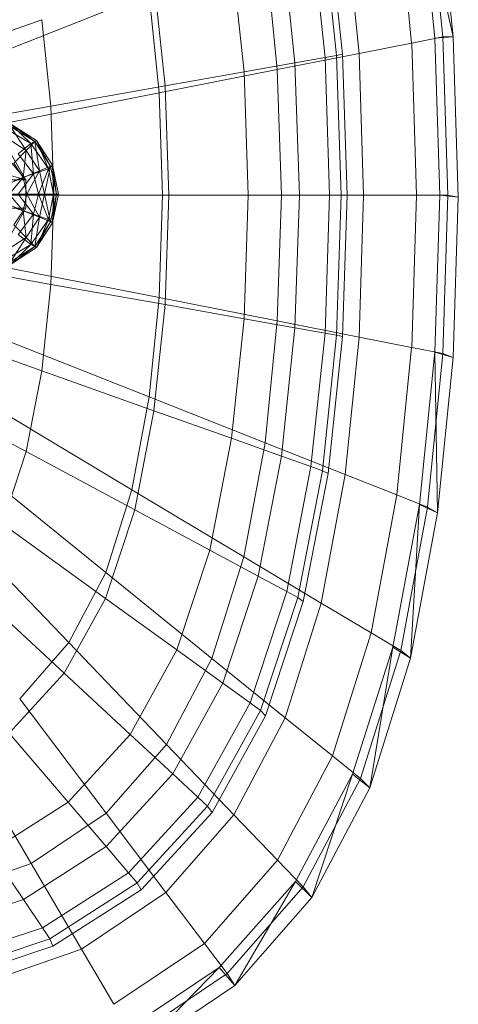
# Model space of a CAD drawing. Header units: metres. Extents: x 391.1 to 427.5, y 12.7 to 28.4.
# Tile 33 of 57: x 404.6464 to 404.7334, y 26.3803 to 26.5752. Entities that reach past the tile are written whole.
import ezdxf

# ---------------------------------------------------------------- set-up
doc = ezdxf.new("R2010")
doc.units = ezdxf.units.M
doc.layers.add('02_MOBILIARIO', color=7, linetype='Continuous', lineweight=18)
doc.layers.add('A-DETL-____-MBND', color=7, linetype='Continuous', lineweight=18)

# ---------------------------------------------------------------- blocks, each defined once
blk = doc.blocks.new('Family - Rentamans P1-154566-04_ELEC_P1')
at = {"layer": 'A-DETL-____-MBND', "color": 253, "true_color": 0xaaaaaa}
for p, q in [((0.26035, 0.21386), (0.2573, 0.24402)), ((0.26398, 0.21415), (0.2573, 0.24402)), ((0.26192, 0.2141), (0.25887, 0.24449)), ((0.26398, 0.21415), (0.26089, 0.24493)), ((0.25575, 0.21289), (0.25282, 0.2421)), ((0.24532, 0.21083), (0.24258, 0.23805)), ((0.2358, 0.23649), (0.23859, 0.21004)), ((0.23806, 0.23729), (0.24088, 0.21045)), ((0.23919, 0.23784), (0.24205, 0.21072)), ((0.22995, 0.23441), (0.23263, 0.20898)), ((0.22004, 0.23089), (0.22254, 0.20719)), ((0.22913, 0.20764), (0.2267, 0.23178)), ((0.20468, 0.22542), (0.20689, 0.20442)), ((0.20373, 0.22269), (0.1733, 0.21066)), ((0.20373, 0.22269), (0.2057, 0.20303)), ((0.15302, 0.20705), (0.18245, 0.21752)), ((0.18245, 0.21752), (0.18425, 0.2004)), ((0.24532, 0.21083), (0.25575, 0.21289)), ((0.25576, 0.21288), (0.26192, 0.2141)), ((0.25672, 0.18276), (0.25576, 0.21288)), ((0.26398, 0.21415), (0.26035, 0.21386)), ((0.26136, 0.18276), (0.26035, 0.21386)), ((0.26192, 0.2141), (0.26398, 0.21415)), ((0.26293, 0.18276), (0.26192, 0.2141)), ((0.265, 0.1824), (0.26398, 0.21415)), ((0.22913, 0.20764), (0.24532, 0.21083)), ((0.24088, 0.21045), (0.24205, 0.21072)), ((0.24205, 0.21072), (0.24299, 0.18276)), ((0.24622, 0.18276), (0.24532, 0.21083)), ((0.22254, 0.20719), (0.23263, 0.20898)), ((0.23263, 0.20898), (0.23859, 0.21004)), ((0.23263, 0.20898), (0.23351, 0.18276)), ((0.23859, 0.21004), (0.24088, 0.21045)), ((0.23859, 0.21004), (0.2395, 0.18276)), ((0.24088, 0.21045), (0.24181, 0.18276)), ((0.2057, 0.20303), (0.22913, 0.20764)), ((0.20689, 0.20442), (0.22254, 0.20719)), ((0.22254, 0.20719), (0.22336, 0.18276)), ((0.22993, 0.18276), (0.22913, 0.20764)), ((0.2057, 0.20303), (0.17468, 0.19693)), ((0.18425, 0.2004), (0.20689, 0.20442)), ((0.2057, 0.20303), (0.20635, 0.18276)), ((0.20689, 0.20442), (0.20762, 0.18276)), ((0.18425, 0.2004), (0.15428, 0.19509)), ((0.18425, 0.2004), (0.18485, 0.18276)), ((0.17527, 0.19599), (0.18027, 0.19299)), ((0.17627, 0.19639), (0.17937, 0.19159)), ((0.18107, 0.19339), (0.17627, 0.19639)), ((0.17637, 0.19679), (0.18137, 0.19359)), ((0.18027, 0.19299), (0.17637, 0.19679)), ((0.17647, 0.19679), (0.18107, 0.19339)), ((0.18137, 0.19359), (0.17647, 0.19679)), ((0.17647, 0.19679), (0.18137, 0.19359)), ((0.17537, 0.19419), (0.17937, 0.19159)), ((0.18107, 0.19339), (0.17937, 0.19159)), ((0.18027, 0.19299), (0.18137, 0.19359)), ((0.18137, 0.19359), (0.18107, 0.19339)), ((0.18107, 0.19339), (0.18197, 0.18759)), ((0.18417, 0.18849), (0.18107, 0.19339)), ((0.18137, 0.19359), (0.18417, 0.18849)), ((0.18137, 0.19359), (0.18457, 0.18869)), ((0.18457, 0.18869), (0.18137, 0.19359)), ((0.18377, 0.18799), (0.18137, 0.19359)), ((0.17937, 0.19159), (0.17687, 0.18909)), ((0.17777, 0.19099), (0.18027, 0.19299)), ((0.17937, 0.19159), (0.17877, 0.18629)), ((0.17937, 0.19159), (0.18197, 0.18759)), ((0.18027, 0.19299), (0.18377, 0.18799)), ((0.18077, 0.18699), (0.18027, 0.19299)), ((0.17925, 0.18579), (0.16119, 0.19079)), ((0.17925, 0.18579), (0.17509, 0.19079)), ((0.17925, 0.18579), (0.17644, 0.19079)), ((0.17777, 0.19099), (0.18077, 0.18699)), ((0.17877, 0.18629), (0.17687, 0.18909)), ((0.18197, 0.18759), (0.17877, 0.18629)), ((0.18197, 0.18759), (0.17947, 0.18299)), ((0.18077, 0.18699), (0.18377, 0.18799)), ((0.18177, 0.18299), (0.18377, 0.18799)), ((0.18417, 0.18849), (0.18197, 0.18759)), ((0.18197, 0.18759), (0.18297, 0.18299)), ((0.18417, 0.18849), (0.18297, 0.18299)), ((0.18377, 0.18799), (0.18457, 0.18869)), ((0.18377, 0.18799), (0.18477, 0.18299)), ((0.18457, 0.18869), (0.18417, 0.18849)), ((0.18537, 0.18299), (0.18417, 0.18849)), ((0.18457, 0.18869), (0.18577, 0.18299)), ((0.18577, 0.18299), (0.18457, 0.18869)), ((0.18457, 0.18869), (0.18537, 0.18299)), ((0.18457, 0.18869), (0.18477, 0.18299)), ((0.15837, 0.18579), (0.17925, 0.18579)), ((0.17877, 0.18629), (0.17577, 0.18499)), ((0.17877, 0.18629), (0.17597, 0.18299)), ((0.17697, 0.18569), (0.18077, 0.18699)), ((0.17777, 0.18299), (0.18077, 0.18699)), ((0.178, 0.18579), (0.17925, 0.18579)), ((0.17947, 0.18299), (0.17877, 0.18629)), ((0.17925, 0.18019), (0.17925, 0.18579)), ((0.18077, 0.18699), (0.18177, 0.18299)), ((0.18485, 0.18276), (0.15469, 0.18276)), ((0.20635, 0.18276), (0.17514, 0.18276)), ((0.17947, 0.18299), (0.17597, 0.18299)), ((0.17877, 0.17969), (0.17597, 0.18299)), ((0.17777, 0.18299), (0.18177, 0.18299)), ((0.17777, 0.18299), (0.18077, 0.17899)), ((0.17947, 0.18299), (0.17877, 0.17969)), ((0.18297, 0.18299), (0.17947, 0.18299)), ((0.18197, 0.17839), (0.17947, 0.18299)), ((0.18077, 0.17899), (0.18177, 0.18299)), ((0.18177, 0.18299), (0.18477, 0.18299)), ((0.18177, 0.18299), (0.18377, 0.17799)), ((0.18297, 0.18299), (0.18197, 0.17839)), ((0.18537, 0.18299), (0.18297, 0.18299)), ((0.18297, 0.18299), (0.18417, 0.17749)), ((0.18477, 0.18299), (0.18377, 0.17799)), ((0.18537, 0.18299), (0.18417, 0.17749)), ((0.18485, 0.18276), (0.18425, 0.16511)), ((0.18457, 0.17729), (0.18577, 0.18299)), ((0.18577, 0.18299), (0.18457, 0.17729)), ((0.18457, 0.17729), (0.18537, 0.18299)), ((0.18477, 0.18299), (0.18457, 0.17729)), ((0.18477, 0.18299), (0.18577, 0.18299)), ((0.20762, 0.18276), (0.18485, 0.18276)), ((0.18577, 0.18299), (0.18537, 0.18299)), ((0.20635, 0.18276), (0.2057, 0.16248)), ((0.20635, 0.18276), (0.22993, 0.18276)), ((0.20762, 0.18276), (0.20689, 0.1611)), ((0.20762, 0.18276), (0.22336, 0.18276)), ((0.22336, 0.18276), (0.22254, 0.15832)), ((0.22336, 0.18276), (0.23351, 0.18276)), ((0.22913, 0.15787), (0.22993, 0.18276)), ((0.22993, 0.18276), (0.24622, 0.18276)), ((0.23351, 0.18276), (0.23262, 0.15653)), ((0.23351, 0.18276), (0.2395, 0.18276)), ((0.2395, 0.18276), (0.23859, 0.15548)), ((0.2395, 0.18276), (0.24181, 0.18276)), ((0.24181, 0.18276), (0.24088, 0.15507)), ((0.24181, 0.18276), (0.24299, 0.18276)), ((0.24299, 0.18276), (0.24205, 0.15479)), ((0.24532, 0.15469), (0.24622, 0.18276)), ((0.24622, 0.18276), (0.25672, 0.18276)), ((0.25576, 0.15263), (0.25672, 0.18276)), ((0.25672, 0.18276), (0.26293, 0.18276)), ((0.26035, 0.15166), (0.26136, 0.18276)), ((0.265, 0.1824), (0.26136, 0.18276)), ((0.26192, 0.15141), (0.26293, 0.18276)), ((0.26293, 0.18276), (0.265, 0.1824)), ((0.26398, 0.15065), (0.265, 0.1824)), ((0.15837, 0.18019), (0.17925, 0.18019)), ((0.17577, 0.18099), (0.17877, 0.17969)), ((0.17644, 0.17519), (0.17925, 0.18019)), ((0.17877, 0.17969), (0.17687, 0.17689)), ((0.17697, 0.18029), (0.18077, 0.17899)), ((0.17925, 0.18019), (0.178, 0.18019)), ((0.18197, 0.17839), (0.17877, 0.17969)), ((0.17877, 0.17969), (0.17937, 0.17439)), ((0.17777, 0.17499), (0.18077, 0.17899)), ((0.18197, 0.17839), (0.17937, 0.17439)), ((0.18077, 0.17899), (0.18027, 0.17299)), ((0.18377, 0.17799), (0.18027, 0.17299)), ((0.18077, 0.17899), (0.18377, 0.17799)), ((0.18107, 0.17259), (0.18197, 0.17839)), ((0.18417, 0.17749), (0.18107, 0.17259)), ((0.18377, 0.17799), (0.18137, 0.17239)), ((0.18417, 0.17749), (0.18137, 0.17239)), ((0.18417, 0.17749), (0.18197, 0.17839)), ((0.18377, 0.17799), (0.18457, 0.17729)), ((0.18457, 0.17729), (0.18417, 0.17749)), ((0.17687, 0.17689), (0.17937, 0.17439)), ((0.18137, 0.17239), (0.18457, 0.17729)), ((0.18457, 0.17729), (0.18137, 0.17239)), ((0.17937, 0.17439), (0.17537, 0.17179)), ((0.17937, 0.17439), (0.17627, 0.16959)), ((0.18027, 0.17299), (0.17777, 0.17499)), ((0.17937, 0.17439), (0.18107, 0.17259)), ((0.18027, 0.17299), (0.17527, 0.16999)), ((0.18107, 0.17259), (0.17627, 0.16959)), ((0.18027, 0.17299), (0.17637, 0.16919)), ((0.18137, 0.17239), (0.17637, 0.16919)), ((0.18107, 0.17259), (0.17647, 0.16919)), ((0.18137, 0.17239), (0.17647, 0.16919)), ((0.17647, 0.16919), (0.18137, 0.17239)), ((0.18137, 0.17239), (0.18027, 0.17299)), ((0.18137, 0.17239), (0.18107, 0.17259)), ((0.18425, 0.16511), (0.15428, 0.17043)), ((0.2057, 0.16248), (0.17468, 0.16859)), ((0.18425, 0.16511), (0.18245, 0.148)), ((0.20689, 0.1611), (0.18425, 0.16511)), ((0.2057, 0.16248), (0.20373, 0.14283)), ((0.2057, 0.16248), (0.22913, 0.15787)), ((0.20689, 0.1611), (0.20468, 0.14009)), ((0.22254, 0.15832), (0.20689, 0.1611)), ((0.18245, 0.148), (0.15302, 0.15847)), ((0.22254, 0.15832), (0.22004, 0.13463)), ((0.22254, 0.15832), (0.23263, 0.15653)), ((0.2267, 0.13374), (0.22913, 0.15787)), ((0.22913, 0.15787), (0.24532, 0.15469)), ((0.23263, 0.15653), (0.22995, 0.13111)), ((0.23263, 0.15653), (0.23859, 0.15548)), ((0.20373, 0.14283), (0.1733, 0.15486)), ((0.23859, 0.15548), (0.2358, 0.12902)), ((0.24088, 0.15507), (0.23806, 0.12822)), ((0.23859, 0.15548), (0.24088, 0.15507)), ((0.24205, 0.15479), (0.23919, 0.12768)), ((0.24088, 0.15507), (0.24205, 0.15479)), ((0.24258, 0.12746), (0.24532, 0.15469)), ((0.24532, 0.15469), (0.25575, 0.15263)), ((0.25282, 0.12342), (0.25575, 0.15263)), ((0.25576, 0.15263), (0.26192, 0.15142)), ((0.2573, 0.1215), (0.26035, 0.15166)), ((0.25887, 0.12102), (0.26192, 0.15141)), ((0.26089, 0.11987), (0.26035, 0.15166)), ((0.26035, 0.15166), (0.26398, 0.15065)), ((0.26089, 0.11987), (0.26398, 0.15065)), ((0.26192, 0.15141), (0.26398, 0.15065)), ((0.17934, 0.13201), (0.15084, 0.14729)), ((0.18245, 0.148), (0.17934, 0.13201)), ((0.20468, 0.14009), (0.18245, 0.148)), ((0.20373, 0.14283), (0.20031, 0.12445)), ((0.2267, 0.13374), (0.20373, 0.14283)), ((0.20031, 0.12445), (0.17092, 0.14201)), ((0.20468, 0.14009), (0.20086, 0.12046)), ((0.22004, 0.13463), (0.20468, 0.14009)), ((0.22004, 0.13463), (0.21574, 0.11248)), ((0.22995, 0.13111), (0.22004, 0.13463)), ((0.22251, 0.11118), (0.2267, 0.13374)), ((0.24258, 0.12746), (0.2267, 0.13374)), ((0.17934, 0.13201), (0.17464, 0.11773)), ((0.20086, 0.12046), (0.17934, 0.13201)), ((0.22995, 0.13111), (0.22533, 0.10733)), ((0.22995, 0.13111), (0.2358, 0.12902)), ((0.19515, 0.10805), (0.16731, 0.13056)), ((0.2358, 0.12902), (0.23099, 0.1043)), ((0.2358, 0.12902), (0.23806, 0.12822)), ((0.23806, 0.12822), (0.23317, 0.10312)), ((0.23919, 0.12768), (0.23426, 0.10233)), ((0.23785, 0.10202), (0.24258, 0.12746)), ((0.23806, 0.12822), (0.23919, 0.12768)), ((0.25282, 0.12342), (0.24258, 0.12746)), ((0.20031, 0.12445), (0.19515, 0.10805)), ((0.22251, 0.11118), (0.20031, 0.12445)), ((0.24775, 0.09611), (0.25282, 0.12342)), ((0.25887, 0.12102), (0.25282, 0.12342)), ((0.25202, 0.0933), (0.2573, 0.1215)), ((0.25359, 0.09261), (0.25887, 0.12102)), ((0.25554, 0.09109), (0.2573, 0.1215)), ((0.2573, 0.1215), (0.26089, 0.11987)), ((0.26089, 0.11987), (0.25887, 0.12102)), ((0.18781, 0.09417), (0.16218, 0.12086)), ((0.20086, 0.12046), (0.19509, 0.10294)), ((0.21574, 0.11248), (0.20086, 0.12046)), ((0.25554, 0.09109), (0.26089, 0.11987)), ((0.19509, 0.10294), (0.17464, 0.11773)), ((0.21574, 0.11248), (0.20923, 0.09272)), ((0.22533, 0.10733), (0.21574, 0.11248)), ((0.21618, 0.09106), (0.22251, 0.11118)), ((0.23785, 0.10202), (0.22251, 0.11118)), ((0.19515, 0.10805), (0.18781, 0.09417)), ((0.21618, 0.09106), (0.19515, 0.10805)), ((0.22533, 0.10733), (0.21834, 0.08613)), ((0.23099, 0.1043), (0.22533, 0.10733)), ((0.18688, 0.08811), (0.16795, 0.10565)), ((0.23099, 0.1043), (0.22372, 0.08223)), ((0.23099, 0.10429), (0.23317, 0.10312)), ((0.19509, 0.10294), (0.18688, 0.08811)), ((0.20923, 0.09272), (0.19509, 0.10294)), ((0.23317, 0.10312), (0.2258, 0.08073)), ((0.23426, 0.10233), (0.22681, 0.07971)), ((0.23071, 0.07931), (0.23785, 0.10202)), ((0.23317, 0.10312), (0.23426, 0.10233)), ((0.24775, 0.09611), (0.23785, 0.10202)), ((0.24008, 0.07174), (0.24775, 0.09611)), ((0.25359, 0.09261), (0.24775, 0.09611)), ((0.18781, 0.09417), (0.17806, 0.08308)), ((0.20717, 0.07402), (0.18781, 0.09417)), ((0.20923, 0.09272), (0.19996, 0.07599)), ((0.21834, 0.08613), (0.20923, 0.09272)), ((0.24405, 0.06815), (0.25202, 0.0933)), ((0.24562, 0.06727), (0.25359, 0.09261)), ((0.24746, 0.06542), (0.25202, 0.0933)), ((0.25202, 0.0933), (0.25554, 0.09109)), ((0.25554, 0.09109), (0.25359, 0.09261)), ((0.20717, 0.07402), (0.21618, 0.09106)), ((0.23071, 0.07931), (0.21618, 0.09106)), ((0.24746, 0.06542), (0.25554, 0.09109)), ((0.18688, 0.08811), (0.17596, 0.07625)), ((0.19996, 0.07599), (0.18688, 0.08811)), ((0.21834, 0.08613), (0.20839, 0.06817)), ((0.22372, 0.08223), (0.21834, 0.08613)), ((0.19519, 0.0604), (0.17806, 0.08308)), ((0.22372, 0.08223), (0.21338, 0.06355)), ((0.2258, 0.08073), (0.22372, 0.08223)), ((0.2258, 0.08073), (0.2153, 0.06177)), ((0.2258, 0.08073), (0.22681, 0.07971)), ((0.22681, 0.07971), (0.21621, 0.06056)), ((0.22054, 0.06009), (0.23071, 0.07931)), ((0.24008, 0.07174), (0.23071, 0.07931)), ((0.17596, 0.07625), (0.18765, 0.06261)), ((0.16597, 0.07496), (0.18036, 0.05043)), ((0.19996, 0.07599), (0.18765, 0.06261)), ((0.20839, 0.06817), (0.19996, 0.07599)), ((0.19519, 0.0604), (0.20717, 0.07402)), ((0.22054, 0.06009), (0.20717, 0.07402)), ((0.22917, 0.05111), (0.24008, 0.07174)), ((0.24562, 0.06727), (0.24008, 0.07174)), ((0.20839, 0.06817), (0.19518, 0.05382)), ((0.21338, 0.06355), (0.20839, 0.06817)), ((0.2327, 0.04685), (0.24405, 0.06815)), ((0.23426, 0.04581), (0.24562, 0.06727)), ((0.23596, 0.04368), (0.24405, 0.06815)), ((0.24405, 0.06815), (0.24746, 0.06542)), ((0.24562, 0.06727), (0.24746, 0.06542)), ((0.23596, 0.04368), (0.24746, 0.06542)), ((0.18765, 0.06261), (0.17239, 0.05283)), ((0.18765, 0.06261), (0.19518, 0.05382)), ((0.21338, 0.06355), (0.19963, 0.04862)), ((0.2153, 0.06177), (0.21338, 0.06355)), ((0.2153, 0.06177), (0.20135, 0.04662)), ((0.21621, 0.06056), (0.20212, 0.04526)), ((0.21621, 0.06056), (0.2153, 0.06177)), ((0.18036, 0.05043), (0.19519, 0.0604)), ((0.20704, 0.04473), (0.19519, 0.0604)), ((0.20704, 0.04473), (0.22054, 0.06009)), ((0.22917, 0.05111), (0.22054, 0.06009)), ((0.17239, 0.05283), (0.17881, 0.04332)), ((0.19518, 0.05382), (0.17881, 0.04332)), ((0.19518, 0.05382), (0.19963, 0.04862)), ((0.21467, 0.03462), (0.22917, 0.05111)), ((0.22917, 0.05111), (0.23426, 0.04581)), ((0.18036, 0.05043), (0.1621, 0.04411)), ((0.18036, 0.05043), (0.1903, 0.03348)), ((0.19963, 0.04862), (0.1826, 0.0377)), ((0.19963, 0.04862), (0.20135, 0.04662)), ((0.21762, 0.02983), (0.2327, 0.04685)), ((0.22069, 0.0263), (0.2327, 0.04685)), ((0.2327, 0.04685), (0.23596, 0.04368)), ((0.20135, 0.04662), (0.18406, 0.03553)), ((0.20212, 0.04526), (0.18466, 0.03406)), ((0.20135, 0.04662), (0.20212, 0.04526)), ((0.21918, 0.02865), (0.23426, 0.04581)), ((0.23426, 0.04581), (0.23596, 0.04368)), ((0.17881, 0.04332), (0.15867, 0.03665)), ((0.17881, 0.04332), (0.1826, 0.0377)), ((0.1903, 0.03348), (0.20704, 0.04473)), ((0.20704, 0.04473), (0.21467, 0.03462)), ((0.22069, 0.0263), (0.23596, 0.04368)), ((0.1826, 0.0377), (0.16165, 0.03076)), ((0.1826, 0.0377), (0.18406, 0.03553)), ((0.18406, 0.03553), (0.1628, 0.0285)), ((0.18406, 0.03553), (0.18466, 0.03406)), ((0.18466, 0.03406), (0.16318, 0.02695)), ((0.16971, 0.02635), (0.1903, 0.03348)), ((0.1903, 0.03348), (0.19671, 0.02256)), ((0.19671, 0.02256), (0.21467, 0.03462)), ((0.21467, 0.03462), (0.21918, 0.02865)), ((0.19894, 0.01737), (0.21762, 0.02983)), ((0.20176, 0.01359), (0.21762, 0.02983)), ((0.21762, 0.02983), (0.22069, 0.0263)), ((0.2005, 0.0161), (0.21918, 0.02865)), ((0.21918, 0.02865), (0.22069, 0.0263)), ((0.20176, 0.01359), (0.22069, 0.0263))]:
    blk.add_line(p, q, dxfattribs=at)
blk = doc.blocks.new('LONDR55-XX_ZZ-ARQ-CAA-M3D-Londres55_ifc-1-04_ELEC_P1')
at = {"layer": '02_MOBILIARIO', "color": 253, "lineweight": 18, "true_color": 0xaaaaaa}
blk.add_blockref('Family - Rentamans P1-154566-04_ELEC_P1', (404.46838, 26.35771), dxfattribs=at)

msp = doc.modelspace()

# ---------------------------------------------------------------- block references
at = {"lineweight": 5}
msp.add_blockref('LONDR55-XX_ZZ-ARQ-CAA-M3D-Londres55_ifc-1-04_ELEC_P1', (0, 0), dxfattribs=at)

doc.saveas('drawing.dxf')
